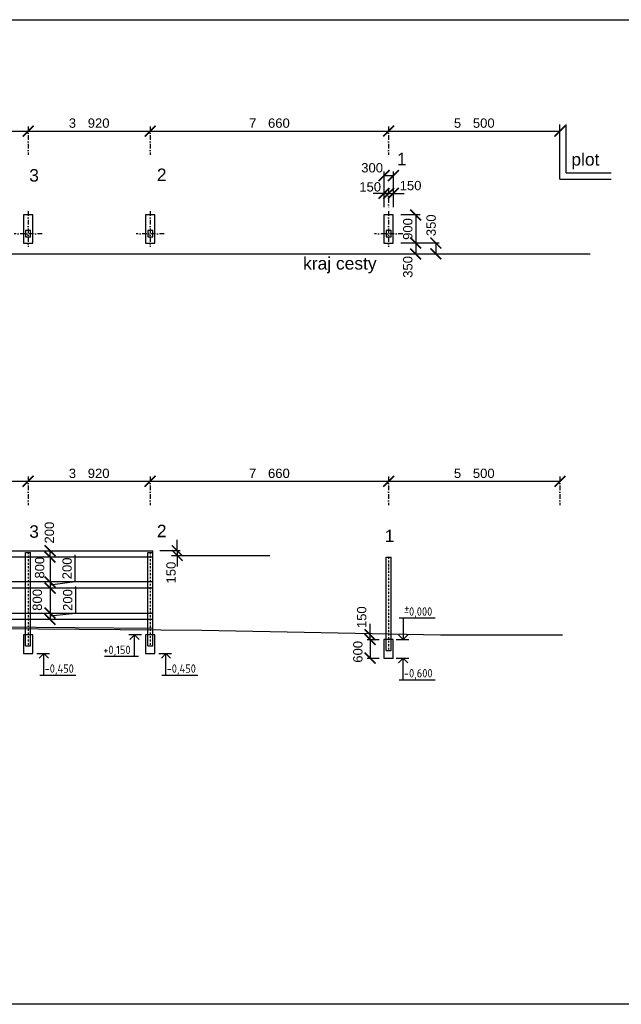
# Model space of a CAD drawing. Extents: x 4743276 to 9726129, y -4307434 to -1665362.
# Tile 8 of 121: x 4883173 to 4902497, y -2166710 to -2135082. Entities that reach past the tile are written whole.
import ezdxf
from ezdxf.enums import TextEntityAlignment as Align

# ---------------------------------------------------------------- set-up
doc = ezdxf.new("R2010")
doc.units = 0
doc.header["$MEASUREMENT"] = 0
doc.linetypes.add('BODKOCIARKOVANA_3', pattern=[5.6, 3, -1.3, 0, -1.3])
doc.layers.get('0').update_dxf_attribs({"linetype": 'CONTINUOUS'})
doc.layers.get('Defpoints').update_dxf_attribs({"color": 61, "linetype": 'CONTINUOUS'})
for name, color, linetype in [('DIM', 7, 'CONTINUOUS'), ('DVERE', 47, 'CONTINUOUS'), ('KÓTY', 4, 'CONTINUOUS'), ('MÚRY', 1, 'CONTINUOUS'), ('TENKÁ', 7, 'CONTINUOUS'), ('Výšky', 64, 'CONTINUOUS'), ('šrafy-múry', 8, 'CONTINUOUS')]:
    doc.layers.add(name, color=color, linetype=linetype)
doc.styles.add('Style-Arial', font='arial.ttf')
doc.styles.add('STYLE1', font='isocp.shx')
doc.dimstyles.new('STANDARD 100', dxfattribs={"dimtxt": 300, "dimasz": 350, "dimexe": 10, "dimexo": 200, "dimgap": 100, "dimtad": 1, "dimdsep": 46, "dimlunit": 6, "dimtxsty": 'Style-Arial', "dimblk": 'ARCHTICK', "dimblk1": 'OBLIQUE', "dimblk2": 'ARCHTICK', "dimcen": 2.5, "dimse1": 1, "dimse2": 1, "dimadec": 0, "dimazin": 0, "dimtfac": 1, "dimtmove": 1, "dimatfit": 3, "dimldrblk": 'OBLIQUE', "dimfxl": 1, "dimtolj": 1, "dimtzin": 0, "dimarcsym": 0})

# ---------------------------------------------------------------- blocks, each defined once
blk = doc.blocks.new('_ArchTick')
at = {"color": 0, "linetype": 'ByBlock', "const_width": 0.15}
blk.add_lwpolyline([(-0.5, -0.5), (0.5, 0.5)], dxfattribs=at)
blk = doc.blocks.new('*D42328')
at = {"layer": 'Defpoints', "color": 0}
for p in [(4894802, -2154992), (4894426, -2155592), (4894802, -2155592)]:
    blk.add_point(p, dxfattribs=at)
at = {"layer": 'DIM', "color": 0, "lineweight": -2}
blk.add_line((4894426, -2154992), (4894426, -2155592), dxfattribs=at)
at = {"layer": 'DIM', "color": 0, "linetype": 'ByBlock', "lineweight": -2, "xscale": 350, "yscale": 350, "zscale": 350}
for p, rotation in [((4894426, -2154992), 90), ((4894426, -2155592), 270)]:
    blk.add_blockref('_ArchTick', p, dxfattribs=dict(at, rotation=rotation))
at = {"layer": 'DIM', "color": 0, "insert": (4894036, -2155388), "char_height": 300, "attachment_point": 5, "rotation": 90, "style": 'Style-Arial'}
blk.add_mtext('\\A1;600', dxfattribs=at)
blk = doc.blocks.new('_OBLIQUE')
at = {"color": 0, "linetype": 'ByBlock'}
blk.add_line((-0.5, -0.5), (0.5, 0.5), dxfattribs=at)
blk = doc.blocks.new('*D42329')
at = {"layer": 'Defpoints', "color": 0}
for p in [(4894426, -2154842), (4894802, -2154842), (4894802, -2154992)]:
    blk.add_point(p, dxfattribs=at)
at = {"layer": 'DIM', "color": 0, "lineweight": -2}
for p, q in [((4894426, -2154842), (4894426, -2154492)), ((4894426, -2154992), (4894426, -2154842)), ((4894426, -2154992), (4894426, -2155342))]:
    blk.add_line(p, q, dxfattribs=at)
at = {"layer": 'DIM', "color": 0, "linetype": 'ByBlock', "lineweight": -2, "xscale": 350, "yscale": 350, "zscale": 350}
for p, rotation in [((4894426, -2154842), 270), ((4894426, -2154992), 90)]:
    blk.add_blockref('_ArchTick', p, dxfattribs=dict(at, rotation=rotation))
at = {"layer": 'DIM', "color": 0, "insert": (4894161, -2154276), "char_height": 300, "attachment_point": 5, "rotation": 90, "style": 'Style-Arial'}
blk.add_mtext('\\A1;150', dxfattribs=at)
blk = doc.blocks.new('*D42352')
at = {"layer": 'Defpoints', "color": 0}
for p in [(4883444, -2149910), (4879444, -2152192), (4883444, -2152192)]:
    blk.add_point(p, dxfattribs=at)
at = {"layer": 'KÓTY', "color": 0, "lineweight": -2}
blk.add_line((4879444, -2149910), (4883444, -2149910), dxfattribs=at)
at = {"layer": 'KÓTY', "color": 0, "linetype": 'ByBlock', "lineweight": -2, "xscale": 350, "yscale": 350, "zscale": 350, "rotation": 180}
blk.add_blockref('_ArchTick', (4879444, -2149910), dxfattribs=at)
at = {"layer": 'KÓTY', "color": 0, "linetype": 'ByBlock', "lineweight": -2, "xscale": 350, "yscale": 350, "zscale": 350}
blk.add_blockref('_ArchTick', (4883444, -2149910), dxfattribs=at)
at = {"layer": 'KÓTY', "color": 0, "insert": (4881444, -2149656), "char_height": 300, "attachment_point": 5, "style": 'Style-Arial'}
blk.add_mtext('\\A1;4ﾠ000', dxfattribs=at)
blk = doc.blocks.new('*D42353')
at = {"layer": 'Defpoints', "color": 0}
for p in [(4887364, -2149910), (4883444, -2152192), (4887364, -2152192)]:
    blk.add_point(p, dxfattribs=at)
at = {"layer": 'KÓTY', "color": 0, "lineweight": -2}
blk.add_line((4883444, -2149910), (4887364, -2149910), dxfattribs=at)
at = {"layer": 'KÓTY', "color": 0, "linetype": 'ByBlock', "lineweight": -2, "xscale": 350, "yscale": 350, "zscale": 350, "rotation": 180}
blk.add_blockref('_ArchTick', (4883444, -2149910), dxfattribs=at)
at = {"layer": 'KÓTY', "color": 0, "linetype": 'ByBlock', "lineweight": -2, "xscale": 350, "yscale": 350, "zscale": 350}
blk.add_blockref('_ArchTick', (4887364, -2149910), dxfattribs=at)
at = {"layer": 'KÓTY', "color": 0, "insert": (4885404, -2149656), "char_height": 300, "attachment_point": 5, "style": 'Style-Arial'}
blk.add_mtext('\\A1;3ﾠ920', dxfattribs=at)
blk = doc.blocks.new('*D42354')
at = {"layer": 'Defpoints', "color": 0}
for p in [(4895024, -2149910), (4887364, -2152192), (4895024, -2152342)]:
    blk.add_point(p, dxfattribs=at)
at = {"layer": 'KÓTY', "color": 0, "lineweight": -2}
blk.add_line((4887364, -2149910), (4895024, -2149910), dxfattribs=at)
at = {"layer": 'KÓTY', "color": 0, "linetype": 'ByBlock', "lineweight": -2, "xscale": 350, "yscale": 350, "zscale": 350, "rotation": 180}
blk.add_blockref('_ArchTick', (4887364, -2149910), dxfattribs=at)
at = {"layer": 'KÓTY', "color": 0, "linetype": 'ByBlock', "lineweight": -2, "xscale": 350, "yscale": 350, "zscale": 350}
blk.add_blockref('_ArchTick', (4895024, -2149910), dxfattribs=at)
at = {"layer": 'KÓTY', "color": 0, "insert": (4891194, -2149656), "char_height": 300, "attachment_point": 5, "style": 'Style-Arial'}
blk.add_mtext('\\A1;7ﾠ660', dxfattribs=at)
blk = doc.blocks.new('*D42355')
at = {"layer": 'Defpoints', "color": 0}
for p in [(4900524, -2149910), (4895024, -2152342), (4900524, -2152342)]:
    blk.add_point(p, dxfattribs=at)
at = {"layer": 'KÓTY', "color": 0, "lineweight": -2}
blk.add_line((4895024, -2149910), (4900524, -2149910), dxfattribs=at)
at = {"layer": 'KÓTY', "color": 0, "linetype": 'ByBlock', "lineweight": -2, "xscale": 350, "yscale": 350, "zscale": 350, "rotation": 180}
blk.add_blockref('_ArchTick', (4895024, -2149910), dxfattribs=at)
at = {"layer": 'KÓTY', "color": 0, "linetype": 'ByBlock', "lineweight": -2, "xscale": 350, "yscale": 350, "zscale": 350}
blk.add_blockref('_ArchTick', (4900524, -2149910), dxfattribs=at)
at = {"layer": 'KÓTY', "color": 0, "insert": (4897774, -2149656), "char_height": 300, "attachment_point": 5, "style": 'Style-Arial'}
blk.add_mtext('\\A1;5ﾠ500', dxfattribs=at)
blk = doc.blocks.new('*D42371')
at = {"layer": 'Defpoints', "color": 0}
for p in [(4883444, -2138660), (4879444, -2140942), (4883444, -2140942)]:
    blk.add_point(p, dxfattribs=at)
at = {"layer": 'KÓTY', "color": 0, "lineweight": -2}
blk.add_line((4879444, -2138660), (4883444, -2138660), dxfattribs=at)
at = {"layer": 'KÓTY', "color": 0, "linetype": 'ByBlock', "lineweight": -2, "xscale": 350, "yscale": 350, "zscale": 350, "rotation": 180}
blk.add_blockref('_ArchTick', (4879444, -2138660), dxfattribs=at)
at = {"layer": 'KÓTY', "color": 0, "linetype": 'ByBlock', "lineweight": -2, "xscale": 350, "yscale": 350, "zscale": 350}
blk.add_blockref('_ArchTick', (4883444, -2138660), dxfattribs=at)
at = {"layer": 'KÓTY', "color": 0, "insert": (4881444, -2138406), "char_height": 300, "attachment_point": 5, "style": 'Style-Arial'}
blk.add_mtext('\\A1;4ﾠ000', dxfattribs=at)
blk = doc.blocks.new('*D42372')
at = {"layer": 'Defpoints', "color": 0}
for p in [(4887364, -2138660), (4883444, -2140942), (4887364, -2140942)]:
    blk.add_point(p, dxfattribs=at)
at = {"layer": 'KÓTY', "color": 0, "lineweight": -2}
blk.add_line((4883444, -2138660), (4887364, -2138660), dxfattribs=at)
at = {"layer": 'KÓTY', "color": 0, "linetype": 'ByBlock', "lineweight": -2, "xscale": 350, "yscale": 350, "zscale": 350, "rotation": 180}
blk.add_blockref('_ArchTick', (4883444, -2138660), dxfattribs=at)
at = {"layer": 'KÓTY', "color": 0, "linetype": 'ByBlock', "lineweight": -2, "xscale": 350, "yscale": 350, "zscale": 350}
blk.add_blockref('_ArchTick', (4887364, -2138660), dxfattribs=at)
at = {"layer": 'KÓTY', "color": 0, "insert": (4885404, -2138406), "char_height": 300, "attachment_point": 5, "style": 'Style-Arial'}
blk.add_mtext('\\A1;3ﾠ920', dxfattribs=at)
blk = doc.blocks.new('*D42373')
at = {"layer": 'Defpoints', "color": 0}
for p in [(4895024, -2138660), (4887364, -2140942), (4895024, -2141092)]:
    blk.add_point(p, dxfattribs=at)
at = {"layer": 'KÓTY', "color": 0, "lineweight": -2}
blk.add_line((4887364, -2138660), (4895024, -2138660), dxfattribs=at)
at = {"layer": 'KÓTY', "color": 0, "linetype": 'ByBlock', "lineweight": -2, "xscale": 350, "yscale": 350, "zscale": 350, "rotation": 180}
blk.add_blockref('_ArchTick', (4887364, -2138660), dxfattribs=at)
at = {"layer": 'KÓTY', "color": 0, "linetype": 'ByBlock', "lineweight": -2, "xscale": 350, "yscale": 350, "zscale": 350}
blk.add_blockref('_ArchTick', (4895024, -2138660), dxfattribs=at)
at = {"layer": 'KÓTY', "color": 0, "insert": (4891194, -2138406), "char_height": 300, "attachment_point": 5, "style": 'Style-Arial'}
blk.add_mtext('\\A1;7ﾠ660', dxfattribs=at)
blk = doc.blocks.new('*D42387')
at = {"layer": 'Defpoints', "color": 0}
for p in [(4895174, -2142256), (4895174, -2142606), (4895892, -2142606)]:
    blk.add_point(p, dxfattribs=at)
at = {"layer": 'KÓTY', "color": 0, "lineweight": -2}
blk.add_line((4895892, -2142256), (4895892, -2142606), dxfattribs=at)
at = {"layer": 'KÓTY', "color": 0, "linetype": 'ByBlock', "lineweight": -2, "xscale": 350, "yscale": 350, "zscale": 350}
for p, rotation in [((4895892, -2142256), 90), ((4895892, -2142606), 270)]:
    blk.add_blockref('_ArchTick', p, dxfattribs=dict(at, rotation=rotation))
at = {"layer": 'KÓTY', "color": 0, "insert": (4895641, -2143024), "char_height": 300, "attachment_point": 5, "rotation": 90, "style": 'Style-Arial'}
blk.add_mtext('\\A1;350', dxfattribs=at)
blk = doc.blocks.new('*D42388')
at = {"layer": 'Defpoints', "color": 0}
for p in [(4895174, -2141356), (4895174, -2142256), (4895892, -2142256)]:
    blk.add_point(p, dxfattribs=at)
at = {"layer": 'KÓTY', "color": 0, "lineweight": -2}
blk.add_line((4895892, -2141356), (4895892, -2142256), dxfattribs=at)
at = {"layer": 'KÓTY', "color": 0, "linetype": 'ByBlock', "lineweight": -2, "xscale": 350, "yscale": 350, "zscale": 350}
for p, rotation in [((4895892, -2141356), 90), ((4895892, -2142256), 270)]:
    blk.add_blockref('_ArchTick', p, dxfattribs=dict(at, rotation=rotation))
at = {"layer": 'KÓTY', "color": 0, "insert": (4895639, -2141806), "char_height": 300, "attachment_point": 5, "rotation": 90, "style": 'Style-Arial'}
blk.add_mtext('\\A1;900', dxfattribs=at)
blk = doc.blocks.new('*D42392')
at = {"layer": 'Defpoints', "color": 0}
for p in [(4895174, -2140088), (4894874, -2140662), (4895174, -2140662)]:
    blk.add_point(p, dxfattribs=at)
at = {"layer": 'KÓTY', "color": 0, "lineweight": -2}
blk.add_line((4894874, -2140088), (4895174, -2140088), dxfattribs=at)
at = {"layer": 'KÓTY', "color": 0, "linetype": 'ByBlock', "lineweight": -2, "xscale": 350, "yscale": 350, "zscale": 350, "rotation": 180}
blk.add_blockref('_ArchTick', (4894874, -2140088), dxfattribs=at)
at = {"layer": 'KÓTY', "color": 0, "linetype": 'ByBlock', "lineweight": -2, "xscale": 350, "yscale": 350, "zscale": 350}
blk.add_blockref('_ArchTick', (4895174, -2140088), dxfattribs=at)
at = {"layer": 'KÓTY', "color": 0, "insert": (4894493, -2139841), "char_height": 300, "attachment_point": 5, "style": 'Style-Arial'}
blk.add_mtext('\\A1;300', dxfattribs=at)
blk = doc.blocks.new('*D42393')
at = {"layer": 'Defpoints', "color": 0}
for p in [(4895174, -2140662), (4895024, -2141236), (4895174, -2141236)]:
    blk.add_point(p, dxfattribs=at)
at = {"layer": 'KÓTY', "color": 0, "lineweight": -2}
for p, q in [((4895024, -2140662), (4894674, -2140662)), ((4895024, -2140662), (4895174, -2140662)), ((4895174, -2140662), (4895524, -2140662))]:
    blk.add_line(p, q, dxfattribs=at)
at = {"layer": 'KÓTY', "color": 0, "linetype": 'ByBlock', "lineweight": -2, "xscale": 350, "yscale": 350, "zscale": 350}
blk.add_blockref('_ArchTick', (4895024, -2140662), dxfattribs=at)
at = {"layer": 'KÓTY', "color": 0, "linetype": 'ByBlock', "lineweight": -2, "xscale": 350, "yscale": 350, "zscale": 350, "rotation": 180}
blk.add_blockref('_ArchTick', (4895174, -2140662), dxfattribs=at)
at = {"layer": 'KÓTY', "color": 0, "insert": (4895728, -2140412), "char_height": 300, "attachment_point": 5, "style": 'Style-Arial'}
blk.add_mtext('\\A1;150', dxfattribs=at)
blk = doc.blocks.new('*D42394')
at = {"layer": 'Defpoints', "color": 0}
for p in [(4895024, -2140662), (4894874, -2141236), (4895024, -2141236)]:
    blk.add_point(p, dxfattribs=at)
at = {"layer": 'KÓTY', "color": 0, "lineweight": -2}
for p, q in [((4894874, -2140662), (4894524, -2140662)), ((4894874, -2140662), (4895024, -2140662)), ((4895024, -2140662), (4895374, -2140662))]:
    blk.add_line(p, q, dxfattribs=at)
at = {"layer": 'KÓTY', "color": 0, "linetype": 'ByBlock', "lineweight": -2, "xscale": 350, "yscale": 350, "zscale": 350}
blk.add_blockref('_ArchTick', (4894874, -2140662), dxfattribs=at)
at = {"layer": 'KÓTY', "color": 0, "linetype": 'ByBlock', "lineweight": -2, "xscale": 350, "yscale": 350, "zscale": 350, "rotation": 180}
blk.add_blockref('_ArchTick', (4895024, -2140662), dxfattribs=at)
at = {"layer": 'KÓTY', "color": 0, "insert": (4894430, -2140454), "char_height": 300, "attachment_point": 5, "style": 'Style-Arial'}
blk.add_mtext('\\A1;150', dxfattribs=at)
blk = doc.blocks.new('*D42395')
at = {"layer": 'Defpoints', "color": 0}
for p in [(4895822, -2142256), (4895822, -2142606), (4896540, -2142606)]:
    blk.add_point(p, dxfattribs=at)
at = {"layer": 'KÓTY', "color": 0, "lineweight": -2}
blk.add_line((4896540, -2142256), (4896540, -2142606), dxfattribs=at)
at = {"layer": 'KÓTY', "color": 0, "linetype": 'ByBlock', "lineweight": -2, "xscale": 350, "yscale": 350, "zscale": 350}
for p, rotation in [((4896540, -2142256), 90), ((4896540, -2142606), 270)]:
    blk.add_blockref('_ArchTick', p, dxfattribs=dict(at, rotation=rotation))
at = {"layer": 'KÓTY', "color": 0, "insert": (4896390, -2141686), "char_height": 300, "attachment_point": 5, "rotation": 90, "style": 'Style-Arial'}
blk.add_mtext('\\A1;350', dxfattribs=at)
blk = doc.blocks.new('*D42443')
at = {"layer": 'Defpoints', "color": 0}
for p in [(4887444, -2152142), (4887444, -2152292), (4888235, -2152292)]:
    blk.add_point(p, dxfattribs=at)
at = {"layer": 'KÓTY', "color": 0, "lineweight": -2}
for p, q in [((4888235, -2152142), (4888235, -2151792)), ((4888235, -2152142), (4888235, -2152292)), ((4888235, -2152292), (4888235, -2152642))]:
    blk.add_line(p, q, dxfattribs=at)
at = {"layer": 'KÓTY', "color": 0, "linetype": 'ByBlock', "lineweight": -2, "xscale": 350, "yscale": 350, "zscale": 350}
for p, rotation in [((4888235, -2152142), 270), ((4888235, -2152292), 90)]:
    blk.add_blockref('_ArchTick', p, dxfattribs=dict(at, rotation=rotation))
at = {"layer": 'KÓTY', "color": 0, "insert": (4888035, -2152842), "char_height": 300, "attachment_point": 5, "rotation": 90, "style": 'Style-Arial'}
blk.add_mtext('\\A1;150', dxfattribs=at)
blk = doc.blocks.new('*D42470')
at = {"layer": 'Defpoints', "color": 0}
for p in [(4900524, -2138660), (4895024, -2139427), (4900524, -2140206)]:
    blk.add_point(p, dxfattribs=at)
at = {"layer": 'KÓTY', "color": 0, "lineweight": -2}
blk.add_line((4895024, -2138660), (4900524, -2138660), dxfattribs=at)
at = {"layer": 'KÓTY', "color": 0, "linetype": 'ByBlock', "lineweight": -2, "xscale": 350, "yscale": 350, "zscale": 350, "rotation": 180}
blk.add_blockref('_ArchTick', (4895024, -2138660), dxfattribs=at)
at = {"layer": 'KÓTY', "color": 0, "linetype": 'ByBlock', "lineweight": -2, "xscale": 350, "yscale": 350, "zscale": 350}
blk.add_blockref('_ArchTick', (4900524, -2138660), dxfattribs=at)
at = {"layer": 'KÓTY', "color": 0, "insert": (4897774, -2138406), "char_height": 300, "attachment_point": 5, "style": 'Style-Arial'}
blk.add_mtext('\\A1;5ﾠ500', dxfattribs=at)
blk = doc.blocks.new('*D42475')
at = {"layer": 'Defpoints', "color": 0}
for p in [(4883622, -2152142), (4884148, -2152142), (4883622, -2152342)]:
    blk.add_point(p, dxfattribs=at)
at = {"layer": 'DIM', "color": 0, "lineweight": -2}
blk.add_line((4884148, -2152342), (4884148, -2152142), dxfattribs=at)
at = {"layer": 'DIM', "color": 0, "linetype": 'ByBlock', "lineweight": -2, "xscale": 350, "yscale": 350, "zscale": 350}
for p, rotation in [((4884148, -2152142), 90), ((4884148, -2152342), 270)]:
    blk.add_blockref('_ArchTick', p, dxfattribs=dict(at, rotation=rotation))
at = {"layer": 'DIM', "color": 0, "insert": (4884128, -2151559), "char_height": 300, "attachment_point": 5, "rotation": 90, "style": 'Style-Arial'}
blk.add_mtext('\\A1;200', dxfattribs=at)
blk = doc.blocks.new('*D42476')
at = {"layer": 'Defpoints', "color": 0}
for p in [(4884148, -2152342), (4884148, -2153142), (4884148, -2153142)]:
    blk.add_point(p, dxfattribs=at)
at = {"layer": 'DIM', "color": 0, "lineweight": -2}
blk.add_line((4884148, -2152342), (4884148, -2153142), dxfattribs=at)
at = {"layer": 'DIM', "color": 0, "linetype": 'ByBlock', "lineweight": -2, "xscale": 350, "yscale": 350, "zscale": 350}
for p, rotation in [((4884148, -2152342), 90), ((4884148, -2153142), 270)]:
    blk.add_blockref('_ArchTick', p, dxfattribs=dict(at, rotation=rotation))
at = {"layer": 'DIM', "color": 0, "insert": (4883815, -2152686), "char_height": 300, "attachment_point": 5, "rotation": 90, "style": 'Style-Arial'}
blk.add_mtext('\\A1;800', dxfattribs=at)
blk = doc.blocks.new('*D42477')
at = {"layer": 'Defpoints', "color": 0}
for p in [(4884148, -2153142), (4884148, -2153342), (4884148, -2153342)]:
    blk.add_point(p, dxfattribs=at)
at = {"layer": 'DIM', "color": 0, "lineweight": -2}
for p, q in [((4884949, -2152273), (4884949, -2153140)), ((4884949, -2153140), (4884148, -2153242)), ((4884148, -2153142), (4884148, -2153342))]:
    blk.add_line(p, q, dxfattribs=at)
at = {"layer": 'DIM', "color": 0, "linetype": 'ByBlock', "lineweight": -2, "xscale": 350, "yscale": 350, "zscale": 350}
for p, rotation in [((4884148, -2153142), 90), ((4884148, -2153342), 270)]:
    blk.add_blockref('_ArchTick', p, dxfattribs=dict(at, rotation=rotation))
at = {"layer": 'DIM', "color": 0, "insert": (4884696, -2152707), "char_height": 300, "attachment_point": 5, "rotation": 90, "style": 'Style-Arial'}
blk.add_mtext('\\A1;200', dxfattribs=at)
blk = doc.blocks.new('*D42478')
at = {"layer": 'Defpoints', "color": 0}
for p in [(4884148, -2153342), (4884148, -2154142), (4884148, -2154142)]:
    blk.add_point(p, dxfattribs=at)
at = {"layer": 'DIM', "color": 0, "lineweight": -2}
blk.add_line((4884148, -2153342), (4884148, -2154142), dxfattribs=at)
at = {"layer": 'DIM', "color": 0, "linetype": 'ByBlock', "lineweight": -2, "xscale": 350, "yscale": 350, "zscale": 350}
for p, rotation in [((4884148, -2153342), 90), ((4884148, -2154142), 270)]:
    blk.add_blockref('_ArchTick', p, dxfattribs=dict(at, rotation=rotation))
at = {"layer": 'DIM', "color": 0, "insert": (4883739, -2153720), "char_height": 300, "attachment_point": 5, "rotation": 90, "style": 'Style-Arial'}
blk.add_mtext('\\A1;800', dxfattribs=at)
blk = doc.blocks.new('*D42479')
at = {"layer": 'Defpoints', "color": 0}
for p in [(4884148, -2154142), (4884148, -2154342), (4884148, -2154342)]:
    blk.add_point(p, dxfattribs=at)
at = {"layer": 'DIM', "color": 0, "lineweight": -2}
for p, q in [((4884969, -2153289), (4884969, -2154156)), ((4884148, -2154142), (4884148, -2154342)), ((4884969, -2154156), (4884148, -2154242))]:
    blk.add_line(p, q, dxfattribs=at)
at = {"layer": 'DIM', "color": 0, "linetype": 'ByBlock', "lineweight": -2, "xscale": 350, "yscale": 350, "zscale": 350}
for p, rotation in [((4884148, -2154142), 90), ((4884148, -2154342), 270)]:
    blk.add_blockref('_ArchTick', p, dxfattribs=dict(at, rotation=rotation))
at = {"layer": 'DIM', "color": 0, "insert": (4884716, -2153723), "char_height": 300, "attachment_point": 5, "rotation": 90, "style": 'Style-Arial'}
blk.add_mtext('\\A1;200', dxfattribs=at)

msp = doc.modelspace()

# ---------------------------------------------------------------- linework, layer by layer
at = {"layer": 'Defpoints'}
msp.add_lwpolyline([(4816590, -2135082), (4906071, -2135082), (4906071, -2166710.5), (4816590, -2166710.5)], close=True, dxfattribs=at)
at = {"layer": 'DVERE'}
for p, q in [((4883364.388, -2155192), (4883364.388, -2152192)), ((4883364.388, -2152192), (4883524.388, -2152192)), ((4883524.388, -2155192), (4883524.388, -2152192)), ((4887284.388, -2155192), (4887284.388, -2152192)), ((4887284.388, -2152192), (4887444.388, -2152192)), ((4887444.388, -2155192), (4887444.388, -2152192)), ((4894944.388, -2155342), (4894944.388, -2152342)), ((4894944.388, -2152342), (4895104.388, -2152342)), ((4895104.388, -2155342), (4895104.388, -2152342)), ((4883364.388, -2155192), (4883524.388, -2155192)), ((4887284.388, -2155192), (4887444.388, -2155192)), ((4894944.388, -2155342), (4895104.388, -2155342))]:
    msp.add_line(p, q, dxfattribs=at)
for points in [[(4883524.388, -2141855.5), (4883364.388, -2141855.5), (4883364.388, -2142055.5), (4883524.388, -2142055.5)], [(4887444.388, -2141855.5), (4887284.388, -2141855.5), (4887284.388, -2142055.5), (4887444.388, -2142055.5)], [(4895104.388, -2141855.5), (4894944.388, -2141855.5), (4894944.388, -2142055.5), (4895104.388, -2142055.5)]]:
    msp.add_lwpolyline(points, close=True, dxfattribs=at)
at = {"layer": 'KÓTY', "linetype": 'BODKOCIARKOVANA_3', "ltscale": 50}
for p, q in [((4883444.388, -2138510.5), (4883444.388, -2139427)), ((4887364.388, -2138510.5), (4887364.388, -2139427)), ((4895024.388, -2138510.5), (4895024.388, -2139427)), ((4895024.388, -2140532.5), (4895024.388, -2141106)), ((4883444.388, -2141229), (4883444.388, -2142381)), ((4887364.388, -2141229), (4887364.388, -2142381)), ((4895024.388, -2141229), (4895024.388, -2142381)), ((4883898.5, -2141955.5), (4882990.276, -2141955.5)), ((4887818.5, -2141955.5), (4886910.276, -2141955.5)), ((4895478.5, -2141955.5), (4894570.276, -2141955.5)), ((4883444.388, -2149760.5), (4883444.388, -2150677)), ((4887364.388, -2149760.5), (4887364.388, -2150677)), ((4895024.388, -2149760.5), (4895024.388, -2150677)), ((4900524.388, -2149760.5), (4900524.388, -2150677))]:
    msp.add_line(p, q, dxfattribs=at)
at = {"layer": 'KÓTY'}
for p, q in [((4894874.388, -2139959), (4894874.388, -2140532.5)), ((4895174.388, -2139959), (4895174.388, -2140532.5)), ((4894874.388, -2140532.5), (4894874.388, -2141106)), ((4895174.388, -2140532.5), (4895174.388, -2141106)), ((4896032.5, -2141355.5), (4895416, -2141355.5)), ((4896032.5, -2142255.5), (4895416, -2142255.5)), ((4896649, -2142255.5), (4896032.5, -2142255.5)), ((4888326.5, -2152142), (4887674.5, -2152142)), ((4888052, -2152292), (4891211.5, -2152292))]:
    msp.add_line(p, q, dxfattribs=at)
at = {"layer": 'MÚRY'}
for points in [[(4883594.388, -2141355.5), (4883294.388, -2141355.5), (4883294.388, -2142255.5), (4883594.388, -2142255.5)], [(4887514.388, -2141355.5), (4887214.388, -2141355.5), (4887214.388, -2142255.5), (4887514.388, -2142255.5)], [(4895174.388, -2141355.5), (4894874.388, -2141355.5), (4894874.388, -2142255.5), (4895174.388, -2142255.5)]]:
    msp.add_lwpolyline(points, close=True, dxfattribs=at)
at = {"layer": 'TENKÁ'}
for p, q in [((4900524.388, -2140205.5), (4900524.388, -2138447)), ((4900724.388, -2140005.5), (4900724.388, -2138447)), ((4900524.388, -2140205.5), (4902171.388, -2140205.5)), ((4900724.388, -2140005.5), (4902171.388, -2140005.5)), ((4826268, -2142605.5), (4901492.112, -2142605.5)), ((4895362.5, -2154301), (4896513.5, -2154301)), ((4895493, -2154301), (4895493, -2154992)), ((4887086.888, -2154842), (4886679.276, -2154842)), ((4886856.776, -2154842), (4886708.284, -2154990.492)), ((4886856.776, -2155533), (4886856.776, -2154842)), ((4886856.776, -2154842), (4887005.269, -2154990.492)), ((4895493, -2154992), (4895344.508, -2154843.508)), ((4895493, -2154992), (4895641.492, -2154843.508)), ((4894338.5, -2154992), (4894715.388, -2154992)), ((4895262.888, -2154992), (4895670.5, -2154992)), ((4883721.888, -2155442), (4884129.5, -2155442)), ((4883952, -2155442), (4883803.508, -2155590.492)), ((4883952, -2156133), (4883952, -2155442)), ((4883952, -2155442), (4884100.492, -2155590.492)), ((4887641.888, -2155442), (4888049.5, -2155442)), ((4887872, -2155442), (4887723.508, -2155590.492)), ((4887872, -2156133), (4887872, -2155442)), ((4887872, -2155442), (4888020.492, -2155590.492)), ((4886987.276, -2155533), (4885894.5, -2155533)), ((4894338.5, -2155592), (4894715.388, -2155592)), ((4895262.888, -2155592), (4895670.5, -2155592)), ((4895493, -2155592), (4895344.508, -2155740.492)), ((4895493, -2156283), (4895493, -2155592)), ((4895493, -2155592), (4895641.492, -2155740.492)), ((4883821.5, -2156133), (4884972.5, -2156133)), ((4887741.5, -2156133), (4888892.5, -2156133)), ((4895362.5, -2156283), (4896513.5, -2156283))]:
    msp.add_line(p, q, dxfattribs=at)
at = {"layer": 'TENKÁ', "color": 8}
for p, q in [((4887444.388, -2152342), (4863524.388, -2152342)), ((4887444.388, -2153142), (4863444.388, -2153142)), ((4887444.388, -2153342), (4863444.388, -2153342)), ((4863444.388, -2154142), (4887444.388, -2154142)), ((4863444.388, -2154342), (4887444.388, -2154342))]:
    msp.add_line(p, q, dxfattribs=at)
at = {"layer": 'TENKÁ'}
for points in [[(4883594.388, -2154842), (4883294.388, -2154842), (4883294.388, -2155442), (4883594.388, -2155442)], [(4887514.388, -2154842), (4887214.388, -2154842), (4887214.388, -2155442), (4887514.388, -2155442)], [(4895174.388, -2154992), (4894874.388, -2154992), (4894874.388, -2155592), (4895174.388, -2155592)]]:
    msp.add_lwpolyline(points, close=True, dxfattribs=at)
at = {"layer": 'Výšky', "color": 30}
for p, q in [((4863524.388, -2152142), (4887444.388, -2152142)), ((4887444.388, -2152192), (4887444.388, -2152142)), ((4877104.808, -2154542.002), (4887444.388, -2154628.743))]:
    msp.add_line(p, q, dxfattribs=at)
at = {"layer": 'Výšky', "color": 1}
for p, q in [((4877104.388, -2154592), (4889024.388, -2154692)), ((4889024.388, -2154692), (4896684.388, -2154842)), ((4896684.388, -2154842), (4900604.388, -2154842))]:
    msp.add_line(p, q, dxfattribs=at)
at = {"layer": 'šrafy-múry', "linetype": 'BODKOCIARKOVANA_3', "ltscale": 20}
for p, q in [((4883444.388, -2152192), (4883444.388, -2155192)), ((4887364.388, -2152192), (4887364.388, -2155192)), ((4895024.388, -2152342), (4895024.388, -2155342))]:
    msp.add_line(p, q, dxfattribs=at)

# ---------------------------------------------------------------- texts
at = {"layer": 'TENKÁ', "style": 'Style-Arial'}
for s, p in [('plot', (4901343.694, -2139369.665)), ('1', (4895443.306, -2139358.75)), ('3', (4883635.806, -2139881.665)), ('2', (4887734.194, -2139863.665)), ('kraj cesty', (4893456.694, -2142709.665)), ('3', (4883635.806, -2151323.165)), ('2', (4887734.194, -2151305.165)), ('1', (4895054.806, -2151463.75))]:
    msp.add_text(s, height=400, dxfattribs=at).set_placement(p, align=Align.TOP_CENTER)
at = {"layer": 'TENKÁ', "ltscale": 0.25, "style": 'STYLE1'}
for s, height, p in [('+', 300, (4895513.991, -2154119.792)), ('-0,000', 270, (4895513.991, -2154228.792)), ('+0,150', 270, (4885857.267, -2155460.792)), ('-0,450', 270, (4883972.991, -2156060.792)), ('-0,450', 270, (4887892.991, -2156060.792)), ('-0,600', 270, (4895513.991, -2156210.792))]:
    msp.add_text(s, height=height, dxfattribs=at).set_placement(p)

# ---------------------------------------------------------------- dimensions: what is measured, and where the dimension line sits
at = {"layer": 'DIM'}
for base, p1, p2, picture, middle in [((4884148, -2152142), (4883622, -2152342), (4883622, -2152142), '*D42475', (4884381.5, -2151559)), ((4884148, -2153142), (4884148, -2152342), (4884148, -2153142), '*D42476', (4884068.5, -2152686.5)), ((4884148, -2153342), (4884148, -2153142), (4884148, -2153342), '*D42477', (4884949, -2153040)), ((4884148, -2154142), (4884148, -2153342), (4884148, -2154142), '*D42478', (4883992, -2153720.5)), ((4884148, -2154342), (4884148, -2154142), (4884148, -2154342), '*D42479', (4884969, -2154056)), ((4894425.5, -2154842), (4894802.388, -2154992), (4894802.388, -2154842), '*D42329', (4894414.5, -2154275.5)), ((4894425.5, -2155592), (4894802.388, -2154992), (4894802.388, -2155592), '*D42328', (4894289, -2155388))]:
    dim = msp.add_linear_dim(base=base, p1=p1, p2=p2, angle=90, dimstyle='STANDARD 100', dxfattribs=at)
    dim.commit()
    dim.dimension.update_dxf_attribs({"geometry": picture, "text_midpoint": middle, "dimtype": 160})
at = {"layer": 'KÓTY'}
for base, p1, p2, picture, middle in [((4883444.388, -2138659.5), (4879444.388, -2140942), (4883444.388, -2140942), '*D42371', (4881444.388, -2138406.328)), ((4887364.388, -2138659.5), (4883444.388, -2140942), (4887364.388, -2140942), '*D42372', (4885404.388, -2138406.226)), ((4895024.388, -2138659.5), (4887364.388, -2140942), (4895024.388, -2141092), '*D42373', (4891194.388, -2138406.328)), ((4900524.388, -2138659.5), (4895024.388, -2139427), (4900524.388, -2140205.5), '*D42470', (4897774.388, -2138406.328)), ((4883444.388, -2149909.5), (4879444.388, -2152192), (4883444.388, -2152192), '*D42352', (4881444.388, -2149656.328)), ((4887364.388, -2149909.5), (4883444.388, -2152192), (4887364.388, -2152192), '*D42353', (4885404.388, -2149656.226)), ((4895024.388, -2149909.5), (4887364.388, -2152192), (4895024.388, -2152342), '*D42354', (4891194.388, -2149656.328)), ((4900524.388, -2149909.5), (4895024.388, -2152342), (4900524.388, -2152342), '*D42355', (4897774.388, -2149656.328))]:
    dim = msp.add_linear_dim(base=base, p1=p1, p2=p2, dimstyle='STANDARD 100', override={"dimtxsty": 'Style-Arial', "dimldrblk": 'OBLIQUE'}, dxfattribs=at)
    dim.commit()
    dim.dimension.update_dxf_attribs({"geometry": picture, "text_midpoint": middle})
dim = msp.add_linear_dim(base=(4895174.388, -2140088.5), p1=(4894874.388, -2140662), p2=(4895174.388, -2140662), dimstyle='STANDARD 100', dxfattribs=at)
dim.commit()
dim.dimension.update_dxf_attribs({"geometry": '*D42392', "text_midpoint": (4894493, -2140094), "dimtype": 160})
for base, p1, p2, picture, middle in [((4895024.388, -2140662), (4894874.388, -2141235.5), (4895024.388, -2141235.5), '*D42394', (4894430, -2140707)), ((4895174.388, -2140662), (4895024.388, -2141235.5), (4895174.388, -2141235.5), '*D42393', (4895728.5, -2140665.5))]:
    dim = msp.add_linear_dim(base=base, p1=p1, p2=p2, dimstyle='STANDARD 100', override={"dimtxsty": 'Style-Arial', "dimldrblk": 'OBLIQUE'}, dxfattribs=at)
    dim.commit()
    dim.dimension.update_dxf_attribs({"geometry": picture, "text_midpoint": middle, "dimtype": 160})
dim = msp.add_linear_dim(base=(4895892, -2142255.5), p1=(4895174.388, -2141355.5), p2=(4895174.388, -2142255.5), angle=90, dimstyle='STANDARD 100', override={"dimtxsty": 'Style-Arial', "dimldrblk": 'OBLIQUE'}, dxfattribs=at)
dim.commit()
dim.dimension.update_dxf_attribs({"geometry": '*D42388', "text_midpoint": (4895638.828, -2141805.5)})
for base, p1, p2, picture, middle in [((4896539.5, -2142605.5), (4895821.888, -2142255.5), (4895821.888, -2142605.5), '*D42395', (4896642.888, -2141686.5)), ((4895892, -2142605.5), (4895174.388, -2142255.5), (4895174.388, -2142605.5), '*D42387', (4895894, -2143023.5)), ((4888235, -2152292), (4887444.388, -2152142), (4887444.388, -2152292), '*D42443', (4888288.5, -2152842))]:
    dim = msp.add_linear_dim(base=base, p1=p1, p2=p2, angle=90, dimstyle='STANDARD 100', override={"dimtxsty": 'Style-Arial', "dimldrblk": 'OBLIQUE'}, dxfattribs=at)
    dim.commit()
    dim.dimension.update_dxf_attribs({"geometry": picture, "text_midpoint": middle, "dimtype": 160})

doc.saveas('drawing.dxf')
